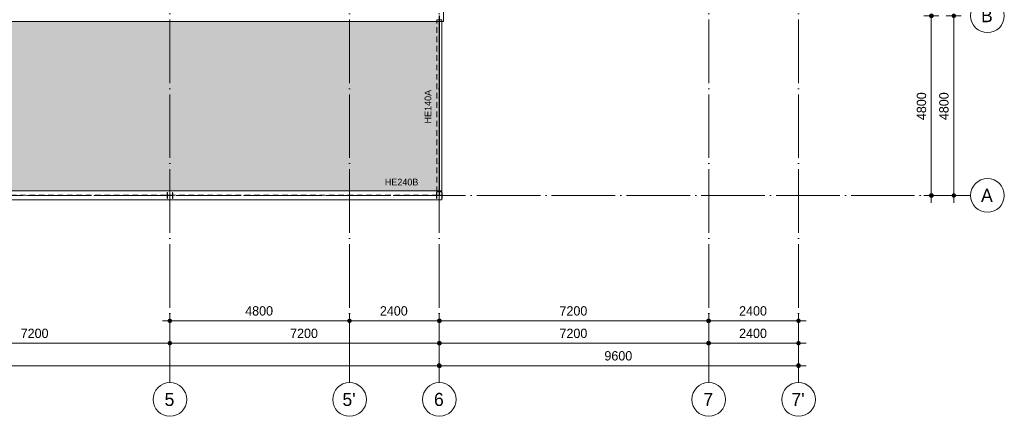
# Model space of a CAD drawing. Header units: millimetres. Extents: x -2900 to 56100, y -900 to 49332.
# Tile 8 of 15: x 29785 to 56100, y -900 to 9695. Entities that reach past the tile are written whole.
import ezdxf

# ---------------------------------------------------------------- set-up
doc = ezdxf.new("R2010")
doc.units = ezdxf.units.MM
for name, pattern in [('WSP_hartlijn', [800, 500, -100, 100, -100]), ('WSP_hhidden', [250, 150, -100]), ('WSP_stramienlijn', [2000, 1700, -150, 0, -150])]:
    doc.linetypes.add(name, pattern=pattern)
for name, color, linetype, lineweight in [('00_algemeen - hartlijn', 7, 'WSP_hartlijn', 13), ('00_maatvoering', 8, 'Continuous', 13), ('00_maatvoering-100', 8, 'Continuous', 13), ('07_stramien', 4, 'Continuous', 13), ('23_vloeren', 2, 'Continuous', 18), ('23_vloeren - hatch', 1, 'Continuous', 18), ('28_hoofddraagconstructies - kolommen en liggers', 1, 'Continuous', 13), ('28_hoofddraagconstructies - kolommen en liggers - staal', 1, 'Continuous', 13), ('28_hoofddraagconstructies - tags', 7, 'Continuous', 18)]:
    doc.layers.add(name, color=color, linetype=linetype, lineweight=lineweight)
doc.styles.add('Revittext', font='txt', dxfattribs={"height": 180})
doc.styles.add('Revittext_1', font='txt', dxfattribs={"height": 350})
doc.styles.add('Revittext_2', font='txt', dxfattribs={"height": 250})
doc.dimstyles.new('WSP_25_-_transparant', dxfattribs={"dimscale": 304.8, "dimtxt": 252.223969, "dimasz": 1.312336, "dimexe": 0.656168, "dimexo": 0.0625, "dimgap": 0.213255, "dimtad": 1, "dimdec": 0, "dimzin": 0, "dimdsep": 46, "dimtxsty": 'Revittext_2', "dimblk1": 'DOTSMALL', "dimblk2": 'DOTSMALL', "dimsah": 1, "dimcen": 0.09, "dimdle": 0.656168, "dimazin": 0, "dimtfac": 1, "dimtdec": 4, "dimtix": 1, "dimtmove": 0, "dimatfit": 3, "dimfxl": 0.656168, "dimfxlon": 1, "dimtvp": 1, "dimtolj": 1, "dimtzin": 0, "dimarcsym": 2})

# ---------------------------------------------------------------- blocks, each defined once
blk = doc.blocks.new('28_WSP_SF_staal - HE v21-0 - HE240B-1321288-1e verd - plot - 100')
at = {"layer": '00_algemeen - hartlijn'}
blk.add_line((-15633.25, 0), (15633.25, 0), dxfattribs=at)
blk = doc.blocks.new('28_WSP_SF_staal - STRIP v18-0 - RECT 80x10-1328414-1e verd - plot - 100')
at = {"layer": '28_hoofddraagconstructies - kolommen en liggers', "linetype": 'WSP_hhidden'}
for p, q in [((41005, 5135), (40995, 5135)), ((40995, 5091), (41005, 5091))]:
    blk.add_line(p, q, dxfattribs=at)
blk = doc.blocks.new('28_WSP_SF_staal - STRIP v18-0 - RECT 80x10-1328415-1e verd - plot - 100')
at = {"layer": '28_hoofddraagconstructies - kolommen en liggers', "linetype": 'WSP_hhidden'}
for p, q in [((41005, 9689), (40995, 9689)), ((40995, 9645), (41005, 9645))]:
    blk.add_line(p, q, dxfattribs=at)
blk = doc.blocks.new('28_WSP_SF_staal - STRIP v18-0 - RECT 80x10-1328416-1e verd - plot - 100')
at = {"layer": '28_hoofddraagconstructies - kolommen en liggers', "linetype": 'WSP_hhidden'}
for p, q in [((40995, 9688), (41005, 9688)), ((40995, 5012), (40995, 9688)), ((41005, 9688), (41005, 9650)), ((41005, 5012), (40995, 5012)), ((40995, 5012), (40995, 4998)), ((41005, 5120), (41005, 5012)), ((41005, 4998), (41005, 5012)), ((40995, 4998), (41005, 4998))]:
    blk.add_line(p, q, dxfattribs=at)
at = {"layer": '28_hoofddraagconstructies - kolommen en liggers - staal'}
blk.add_line((41005, 7359), (41005, 5120), dxfattribs=at)
blk = doc.blocks.new('28_WSP_SF_staal - STRIP v18-0 - RECT 80x10-1328403-1e verd - plot - 100')
at = {"layer": '28_hoofddraagconstructies - kolommen en liggers', "linetype": 'WSP_hhidden'}
for p, q in [((41005, 9800), (40995, 9800)), ((40995, 9800), (40995, 9786)), ((40995, 9786), (41005, 9786)), ((40995, 5092), (40995, 9786)), ((41005, 9786), (41005, 9800)), ((41005, 9786), (41005, 9650)), ((41005, 5092), (40995, 5092)), ((41005, 5120), (41005, 5092))]:
    blk.add_line(p, q, dxfattribs=at)
at = {"layer": '28_hoofddraagconstructies - kolommen en liggers - staal'}
blk.add_line((41005, 9650), (41005, 7359), dxfattribs=at)
blk = doc.blocks.new('28_WSP_SF_staal - HE v21-0 - HE140A-1328418-1e verd - plot - 100')
at = {"layer": '28_hoofddraagconstructies - kolommen en liggers', "linetype": 'WSP_hhidden'}
for p, q in [((-2307, -66), (-2307, 70)), ((-2307, 70), (2287, 70)), ((2287, 70), (2287, -70)), ((2287, -70), (2250, -70))]:
    blk.add_line(p, q, dxfattribs=at)
at = {"layer": '28_hoofddraagconstructies - kolommen en liggers - staal'}
for p, q in [((-2307, -70), (-2307, -66)), ((2250, -70), (-2307, -70))]:
    blk.add_line(p, q, dxfattribs=at)
blk = doc.blocks.new('Grid - Stramienbol 9_0mm-3500-1e verd - plot - 100')
at = {"layer": '07_stramien'}
blk.add_circle((0, 0), 4.5, dxfattribs=at)
blk = doc.blocks.new('DIMBLOCK30-1e verd - plot - 100')
at = {"layer": '00_maatvoering-100'}
h = blk.add_hatch(color=256, dxfattribs=at)
edge = h.paths.add_edge_path()
edge.add_arc((26600, 1052), 50, 0, 360)
h = blk.add_hatch(color=256, dxfattribs=at)
edge = h.paths.add_edge_path()
edge.add_arc((33800, 1052), 50, 0, 360)
for p, q in [((26600, 1252), (26600, 852)), ((26600, 1052), (26600, 1252)), ((33800, 1252), (33800, 852)), ((33800, 1052), (33800, 1252)), ((26600, 1052), (33800, 1052))]:
    blk.add_line(p, q, dxfattribs=at)
for centre in [(26600, 1052), (33800, 1052)]:
    blk.add_circle(centre, 50, dxfattribs=at)
at = {"layer": '00_maatvoering-100', "color": 0, "insert": (29812, 1441), "char_height": 250, "width": 931.29, "attachment_point": 1, "line_spacing_factor": 0.931288, "style": 'Revittext_2'}
blk.add_mtext('7200', dxfattribs=at)
blk = doc.blocks.new('_DotSmall')
at = {"color": 0, "linetype": 'ByBlock', "const_width": 0.5}
blk.add_lwpolyline([(-0.0625, 0, 1), (0.0625, 0, 1)], format="xyb", close=True, dxfattribs=at)
blk = doc.blocks.new('DIMBLOCK31-1e verd - plot - 100')
at = {"layer": '00_maatvoering-100'}
h = blk.add_hatch(color=256, dxfattribs=at)
edge = h.paths.add_edge_path()
edge.add_arc((33800, 1052), 50, 0, 360)
h = blk.add_hatch(color=256, dxfattribs=at)
edge = h.paths.add_edge_path()
edge.add_arc((41000, 1052), 50, 0, 360)
for p, q in [((33800, 1252), (33800, 852)), ((33800, 1052), (33800, 1252)), ((41000, 1252), (41000, 852)), ((41000, 1052), (41000, 1252)), ((33800, 1052), (41000, 1052))]:
    blk.add_line(p, q, dxfattribs=at)
for centre in [(33800, 1052), (41000, 1052)]:
    blk.add_circle(centre, 50, dxfattribs=at)
at = {"layer": '00_maatvoering-100', "color": 0, "insert": (37012, 1441), "char_height": 250, "width": 931.29, "attachment_point": 1, "line_spacing_factor": 0.931288, "style": 'Revittext_2'}
blk.add_mtext('7200', dxfattribs=at)
blk = doc.blocks.new('DIMBLOCK32-1e verd - plot - 100')
at = {"layer": '00_maatvoering-100'}
h = blk.add_hatch(color=256, dxfattribs=at)
edge = h.paths.add_edge_path()
edge.add_arc((41000, 1052), 50, 0, 360)
h = blk.add_hatch(color=256, dxfattribs=at)
edge = h.paths.add_edge_path()
edge.add_arc((48200, 1052), 50, 0, 360)
for p, q in [((41000, 1252), (41000, 852)), ((41000, 1052), (41000, 1252)), ((48200, 1252), (48200, 852)), ((48200, 1052), (48200, 1252)), ((41000, 1052), (48200, 1052))]:
    blk.add_line(p, q, dxfattribs=at)
for centre in [(41000, 1052), (48200, 1052)]:
    blk.add_circle(centre, 50, dxfattribs=at)
at = {"layer": '00_maatvoering-100', "color": 0, "insert": (44212, 1441), "char_height": 250, "width": 931.29, "attachment_point": 1, "line_spacing_factor": 0.931288, "style": 'Revittext_2'}
blk.add_mtext('7200', dxfattribs=at)
blk = doc.blocks.new('DIMBLOCK33-1e verd - plot - 100')
at = {"layer": '00_maatvoering-100'}
h = blk.add_hatch(color=256, dxfattribs=at)
edge = h.paths.add_edge_path()
edge.add_arc((48200, 1052), 50, 0, 360)
h = blk.add_hatch(color=256, dxfattribs=at)
edge = h.paths.add_edge_path()
edge.add_arc((50600, 1052), 50, 0, 360)
for p, q in [((48200, 1252), (48200, 852)), ((48200, 1052), (48200, 1252)), ((50600, 1252), (50600, 852)), ((50600, 1052), (50600, 1252)), ((48200, 1052), (50800, 1052))]:
    blk.add_line(p, q, dxfattribs=at)
for centre in [(48200, 1052), (50600, 1052)]:
    blk.add_circle(centre, 50, dxfattribs=at)
at = {"layer": '00_maatvoering-100', "color": 0, "insert": (49012, 1441), "char_height": 250, "width": 931.29, "attachment_point": 1, "line_spacing_factor": 0.931288, "style": 'Revittext_2'}
blk.add_mtext('2400', dxfattribs=at)
blk = doc.blocks.new('DIMBLOCK35-1e verd - plot - 100')
at = {"layer": '00_maatvoering-100'}
h = blk.add_hatch(color=256, dxfattribs=at)
edge = h.paths.add_edge_path()
edge.add_arc((9800, 452), 50, 0, 360)
h = blk.add_hatch(color=256, dxfattribs=at)
edge = h.paths.add_edge_path()
edge.add_arc((41000, 452), 50, 0, 360)
for p, q in [((9800, 652), (9800, 252)), ((9800, 452), (9800, 652)), ((41000, 652), (41000, 252)), ((41000, 452), (41000, 652)), ((9800, 452), (41000, 452))]:
    blk.add_line(p, q, dxfattribs=at)
for centre in [(9800, 452), (41000, 452)]:
    blk.add_circle(centre, 50, dxfattribs=at)
at = {"layer": '00_maatvoering-100', "color": 0, "insert": (24915, 841), "char_height": 250, "width": 1164.11, "attachment_point": 1, "line_spacing_factor": 0.931288, "style": 'Revittext_2'}
blk.add_mtext('31200', dxfattribs=at)
blk = doc.blocks.new('DIMBLOCK36-1e verd - plot - 100')
at = {"layer": '00_maatvoering-100'}
h = blk.add_hatch(color=256, dxfattribs=at)
edge = h.paths.add_edge_path()
edge.add_arc((41000, 452), 50, 0, 360)
h = blk.add_hatch(color=256, dxfattribs=at)
edge = h.paths.add_edge_path()
edge.add_arc((50600, 452), 50, 0, 360)
for p, q in [((41000, 652), (41000, 252)), ((41000, 452), (41000, 652)), ((50600, 652), (50600, 252)), ((50600, 452), (50600, 652)), ((41000, 452), (50800, 452))]:
    blk.add_line(p, q, dxfattribs=at)
for centre in [(41000, 452), (50600, 452)]:
    blk.add_circle(centre, 50, dxfattribs=at)
at = {"layer": '00_maatvoering-100', "color": 0, "insert": (45412, 841), "char_height": 250, "width": 931.29, "attachment_point": 1, "line_spacing_factor": 0.931288, "style": 'Revittext_2'}
blk.add_mtext('9600', dxfattribs=at)
blk = doc.blocks.new('DIMBLOCK39-1e verd - plot - 100')
at = {"layer": '00_maatvoering-100'}
h = blk.add_hatch(color=256, dxfattribs=at)
edge = h.paths.add_edge_path()
edge.add_arc((33800, 1652), 50, 0, 360)
h = blk.add_hatch(color=256, dxfattribs=at)
edge = h.paths.add_edge_path()
edge.add_arc((38600, 1652), 50, 0, 360)
for p, q in [((33800, 1852), (33800, 1452)), ((33800, 1652), (33800, 1852)), ((38600, 1852), (38600, 1452)), ((38600, 1652), (38600, 1852)), ((33600, 1652), (38600, 1652))]:
    blk.add_line(p, q, dxfattribs=at)
for centre in [(33800, 1652), (38600, 1652)]:
    blk.add_circle(centre, 50, dxfattribs=at)
at = {"layer": '00_maatvoering-100', "color": 0, "insert": (35812, 2041), "char_height": 250, "width": 931.29, "attachment_point": 1, "line_spacing_factor": 0.931288, "style": 'Revittext_2'}
blk.add_mtext('4800', dxfattribs=at)
blk = doc.blocks.new('DIMBLOCK40-1e verd - plot - 100')
at = {"layer": '00_maatvoering-100'}
h = blk.add_hatch(color=256, dxfattribs=at)
edge = h.paths.add_edge_path()
edge.add_arc((38600, 1652), 50, 0, 360)
h = blk.add_hatch(color=256, dxfattribs=at)
edge = h.paths.add_edge_path()
edge.add_arc((41000, 1652), 50, 0, 360)
for p, q in [((38600, 1852), (38600, 1452)), ((38600, 1652), (38600, 1852)), ((41000, 1852), (41000, 1452)), ((41000, 1652), (41000, 1852)), ((38600, 1652), (41200, 1652))]:
    blk.add_line(p, q, dxfattribs=at)
for centre in [(38600, 1652), (41000, 1652)]:
    blk.add_circle(centre, 50, dxfattribs=at)
at = {"layer": '00_maatvoering-100', "color": 0, "insert": (39412, 2041), "char_height": 250, "width": 931.29, "attachment_point": 1, "line_spacing_factor": 0.931288, "style": 'Revittext_2'}
blk.add_mtext('2400', dxfattribs=at)
blk = doc.blocks.new('DIMBLOCK41-1e verd - plot - 100')
at = {"layer": '00_maatvoering-100'}
h = blk.add_hatch(color=256, dxfattribs=at)
edge = h.paths.add_edge_path()
edge.add_arc((41000, 1652), 50, 0, 360)
h = blk.add_hatch(color=256, dxfattribs=at)
edge = h.paths.add_edge_path()
edge.add_arc((48200, 1652), 50, 0, 360)
for p, q in [((41000, 1852), (41000, 1452)), ((41000, 1652), (41000, 1852)), ((48200, 1852), (48200, 1452)), ((48200, 1652), (48200, 1852)), ((40800, 1652), (48200, 1652))]:
    blk.add_line(p, q, dxfattribs=at)
for centre in [(41000, 1652), (48200, 1652)]:
    blk.add_circle(centre, 50, dxfattribs=at)
at = {"layer": '00_maatvoering-100', "color": 0, "insert": (44212, 2041), "char_height": 250, "width": 931.29, "attachment_point": 1, "line_spacing_factor": 0.931288, "style": 'Revittext_2'}
blk.add_mtext('7200', dxfattribs=at)
blk = doc.blocks.new('DIMBLOCK42-1e verd - plot - 100')
at = {"layer": '00_maatvoering-100'}
h = blk.add_hatch(color=256, dxfattribs=at)
edge = h.paths.add_edge_path()
edge.add_arc((48200, 1652), 50, 0, 360)
h = blk.add_hatch(color=256, dxfattribs=at)
edge = h.paths.add_edge_path()
edge.add_arc((50600, 1652), 50, 0, 360)
for p, q in [((48200, 1852), (48200, 1452)), ((48200, 1652), (48200, 1852)), ((50600, 1852), (50600, 1452)), ((50600, 1652), (50600, 1852)), ((48200, 1652), (50800, 1652))]:
    blk.add_line(p, q, dxfattribs=at)
for centre in [(48200, 1652), (50600, 1652)]:
    blk.add_circle(centre, 50, dxfattribs=at)
at = {"layer": '00_maatvoering-100', "color": 0, "insert": (49012, 2041), "char_height": 250, "width": 931.29, "attachment_point": 1, "line_spacing_factor": 0.931288, "style": 'Revittext_2'}
blk.add_mtext('2400', dxfattribs=at)
blk = doc.blocks.new('DIMBLOCK49-1e verd - plot - 100')
at = {"layer": '00_maatvoering-100'}
h = blk.add_hatch(color=256, dxfattribs=at)
edge = h.paths.add_edge_path()
edge.add_arc((54149, 9800), 50, 0, 360)
h = blk.add_hatch(color=256, dxfattribs=at)
edge = h.paths.add_edge_path()
edge.add_arc((54149, 5000), 50, 0, 360)
for p, q in [((54349, 9800), (53949, 9800)), ((54149, 9800), (54149, 4800)), ((54149, 9800), (54349, 9800)), ((54349, 5000), (53949, 5000)), ((54149, 5000), (54349, 5000))]:
    blk.add_line(p, q, dxfattribs=at)
for centre in [(54149, 9800), (54149, 5000)]:
    blk.add_circle(centre, 50, dxfattribs=at)
at = {"layer": '00_maatvoering-100', "color": 0, "insert": (53760, 7012), "char_height": 250, "width": 931.29, "attachment_point": 1, "rotation": 90, "line_spacing_factor": 0.931288, "style": 'Revittext_2'}
blk.add_mtext('4800', dxfattribs=at)
blk = doc.blocks.new('DIMBLOCK52-1e verd - plot - 100')
at = {"layer": '00_maatvoering-100'}
h = blk.add_hatch(color=256, dxfattribs=at)
edge = h.paths.add_edge_path()
edge.add_arc((54749, 9800), 50, 0, 360)
h = blk.add_hatch(color=256, dxfattribs=at)
edge = h.paths.add_edge_path()
edge.add_arc((54749, 5000), 50, 0, 360)
for p, q in [((54949, 9800), (54549, 9800)), ((54749, 9800), (54749, 4800)), ((54749, 9800), (54949, 9800)), ((54949, 5000), (54549, 5000)), ((54749, 5000), (54949, 5000))]:
    blk.add_line(p, q, dxfattribs=at)
for centre in [(54749, 9800), (54749, 5000)]:
    blk.add_circle(centre, 50, dxfattribs=at)
at = {"layer": '00_maatvoering-100', "color": 0, "insert": (54360, 7012), "char_height": 250, "width": 931.29, "attachment_point": 1, "rotation": 90, "line_spacing_factor": 0.931288, "style": 'Revittext_2'}
blk.add_mtext('4800', dxfattribs=at)

msp = doc.modelspace()

# ---------------------------------------------------------------- hatches: boundary and pattern name
at = {"layer": '23_vloeren - hatch'}
h = msp.add_hatch(color=256, dxfattribs=at)
h.paths.add_polyline_path([(9800, 5120), (41000, 5120), (41000, 9650), (9800, 9650), (9800, 9165.6)])
h.paths.add_polyline_path([(23165.8, 8194.1), (23126.9, 8199.2), (23090.8, 8214.2), (23059.7, 8238), (23035.8, 8269.1), (23020.9, 8305.2), (23015.8, 8344.1), (23020.9, 8382.9), (23035.8, 8419.1), (23059.7, 8450.1), (23090.8, 8474), (23126.9, 8489), (23165.8, 8494.1), (23204.6, 8489), (23240.8, 8474), (23271.8, 8450.1), (23295.7, 8419.1), (23310.6, 8382.9), (23315.8, 8344.1), (23310.6, 8305.2), (23295.7, 8269.1), (23271.8, 8238), (23240.8, 8214.2), (23204.6, 8199.2)])
h.paths.add_polyline_path([(20425.8, 8194.1), (20386.9, 8199.2), (20350.8, 8214.2), (20319.7, 8238), (20295.8, 8269.1), (20280.9, 8305.2), (20275.8, 8344.1), (20280.9, 8382.9), (20295.8, 8419.1), (20319.7, 8450.1), (20350.8, 8474), (20386.9, 8489), (20425.8, 8494.1), (20464.6, 8489), (20500.8, 8474), (20531.8, 8450.1), (20555.7, 8419.1), (20570.6, 8382.9), (20575.8, 8344.1), (20570.6, 8305.2), (20555.7, 8269.1), (20531.8, 8238), (20500.8, 8214.2), (20464.6, 8199.2)])
h.paths.add_polyline_path([(40259.3, 9950), (41000, 9950), (41000, 14460), (9800, 14460), (9800, 9950), (39905, 9950)])
h.paths.add_polyline_path([(40967.7, 14740), (41000, 14740), (41000, 19260), (9950, 19260), (9950, 14740), (40613.5, 14740)])

# ---------------------------------------------------------------- linework, layer by layer
at = {"layer": '07_stramien', "linetype": 'WSP_stramienlijn'}
for p, q in [((33800, 0), (33800, 48432.3)), ((38600, 0), (38600, 48432.3)), ((41000, 0), (41000, 48432.3)), ((48200, 0), (48200, 48432.3)), ((50600, 0), (50600, 48432.3)), ((-2000, 5000), (55200, 5000))]:
    msp.add_line(p, q, dxfattribs=at)
at = {"layer": '23_vloeren', "linetype": 'WSP_hhidden', "lineweight": 13}
for p, q in [((41000, 9794.5), (41000, 9650)), ((9800, 5005), (41000, 5005)), ((41000, 5005), (41000, 5120))]:
    msp.add_line(p, q, dxfattribs=at)
at = {"layer": '23_vloeren'}
for p, q in [((41000, 9650), (9800, 9650)), ((41000, 5120), (41000, 9650))]:
    msp.add_line(p, q, dxfattribs=at)
at = {"layer": '28_hoofddraagconstructies - kolommen en liggers', "linetype": 'WSP_hhidden'}
for p, q in [((33733, 5080), (33724, 5080)), ((33724, 5080), (33724, 4920)), ((33733, 5018), (33733, 5080)), ((33852, 5003), (33748, 5003)), ((33876, 5080), (33867, 5080)), ((33867, 5080), (33867, 5018)), ((33876, 4920), (33876, 5080)), ((40933, 5080), (40924, 5080)), ((40924, 5080), (40924, 4920)), ((40933, 5018), (40933, 5080)), ((41052, 5003), (40948, 5003)), ((33724, 4920), (33733, 4920)), ((33733, 4920), (33733, 4982)), ((33748, 4997), (33852, 4997)), ((33867, 4982), (33867, 4920)), ((33867, 4920), (33876, 4920)), ((40924, 4920), (40933, 4920)), ((40933, 4920), (40933, 4982)), ((40948, 4997), (41052, 4997))]:
    msp.add_line(p, q, dxfattribs=at)
for centre, start, end in [((33748, 5018), 180, 240), ((33748, 5018), 240.59287, 270), ((33852, 5018), 270, 299.40713), ((33852, 5018), 300, 0), ((40948, 5018), 180, 240), ((40948, 5018), 240.59287, 270), ((41052, 5018), 270, 344.61465), ((33748, 4982), 90, 180), ((33852, 4982), 0, 90), ((40948, 4982), 90, 180), ((41052, 4982), 15.38535, 90)]:
    msp.add_arc(centre, 15, start, end, dxfattribs=at)
at = {"layer": '28_hoofddraagconstructies - kolommen en liggers - staal'}
for p, q in [((41110, 9950), (41110, 9650)), ((41000, 9650), (9800, 9650)), ((41110, 9650), (41000, 9650)), ((9800, 5120), (41066.5, 5120)), ((41066.5, 5120), (41066.5, 4880)), ((41076, 5080), (41067, 5080)), ((41067, 5080), (41067, 5018)), ((41076, 4920), (41076, 5080)), ((41066.5, 4880), (9800, 4880)), ((41067, 4982), (41067, 4920)), ((41067, 4920), (41076, 4920))]:
    msp.add_line(p, q, dxfattribs=at)
for centre, start, end in [((41052, 5018), 346.78205, 0), ((41052, 4982), 0, 13.21795)]:
    msp.add_arc(centre, 15, start, end, dxfattribs=at)

# ---------------------------------------------------------------- block references
at = {"layer": '00_algemeen - hartlijn', "rotation": 180}
msp.add_blockref('28_WSP_SF_staal - HE v21-0 - HE240B-1321288-1e verd - plot - 100', (25433.3, 5000), dxfattribs=at)
at = {"layer": '07_stramien', "xscale": 99.99999999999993, "yscale": 99.99999999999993, "zscale": 99.99999999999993, "rotation": 269.9999999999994}
for p in [(55650, 9800), (55650, 5000)]:
    msp.add_blockref('Grid - Stramienbol 9_0mm-3500-1e verd - plot - 100', p, dxfattribs=at)
at = {"layer": '07_stramien', "xscale": 99.99999999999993, "yscale": 99.99999999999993, "zscale": 99.99999999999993}
for p in [(33800, -450), (38600, -450), (41000, -450), (48200, -450), (50600, -450)]:
    msp.add_blockref('Grid - Stramienbol 9_0mm-3500-1e verd - plot - 100', p, dxfattribs=at)
at = {"layer": '28_hoofddraagconstructies - kolommen en liggers', "linetype": 'WSP_hhidden'}
for name in ['28_WSP_SF_staal - STRIP v18-0 - RECT 80x10-1328403-1e verd - plot - 100', '28_WSP_SF_staal - STRIP v18-0 - RECT 80x10-1328415-1e verd - plot - 100', '28_WSP_SF_staal - STRIP v18-0 - RECT 80x10-1328416-1e verd - plot - 100', '28_WSP_SF_staal - STRIP v18-0 - RECT 80x10-1328414-1e verd - plot - 100']:
    msp.add_blockref(name, (0, 0), dxfattribs=at)
at = {"layer": '28_hoofddraagconstructies - kolommen en liggers', "linetype": 'WSP_hhidden', "rotation": 89.9999999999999}
msp.add_blockref('28_WSP_SF_staal - HE v21-0 - HE140A-1328418-1e verd - plot - 100', (41000, 7400), dxfattribs=at)

# ---------------------------------------------------------------- texts
at = {"layer": '07_stramien', "char_height": 350, "attachment_point": 1, "style": 'Revittext_1'}
for s, insert, width in [('B', (55478.9, 9978.3), 400.844), ('A', (55478.9, 5178.3), 400.844), ("5'", (38411.4, -274.4), 448.945), ("7'", (50411.4, -274.4), 448.945), ('5', (33657.4, -274.4), 336.709), ('6', (40857.4, -274.4), 336.709), ('7', (48057.4, -274.4), 336.709)]:
    msp.add_mtext(s, dxfattribs=dict(at, insert=insert, width=width))
at = {"layer": '28_hoofddraagconstructies - tags', "lineweight": 13, "insert": (40605.1, 6923.3), "char_height": 180, "width": 1122.362, "attachment_point": 1, "rotation": 90, "style": 'Revittext'}
msp.add_mtext('HE140A', dxfattribs=at)
at = {"layer": '28_hoofddraagconstructies - tags', "lineweight": 13, "insert": (39543.1, 5446.1), "char_height": 180, "width": 1122.362, "attachment_point": 1, "style": 'Revittext'}
msp.add_mtext('HE240B', dxfattribs=at)

# ---------------------------------------------------------------- dimensions: what is measured, and where the dimension line sits
at = {"layer": '00_maatvoering'}
for base, p1, p2, picture, middle in [((54148.7, 5000), (54348.7, 9800), (54348.7, 5000), 'DIMBLOCK49-1e verd - plot - 100', (53956, 7400)), ((54748.7, 5000), (54948.7, 9800), (54948.7, 5000), 'DIMBLOCK52-1e verd - plot - 100', (54556, 7400))]:
    dim = msp.add_linear_dim(base=base, p1=p1, p2=p2, angle=90, dimstyle='WSP_25_-_transparant', override={"dimpost": '<>', "dimfxl": 4800}, dxfattribs=at)
    dim.commit()
    dim.dimension.update_dxf_attribs({"geometry": picture, "text_midpoint": middle})
for base, p1, p2, override, picture, middle in [((38600, 1652.2), (33800, 1852.2), (38600, 1852.2), {"dimpost": '<>', "dimfxl": 4800}, 'DIMBLOCK39-1e verd - plot - 100', (36200, 1844.9)), ((41000, 1652.2), (38600, 1852.2), (41000, 1852.2), {"dimpost": '<>', "dimfxl": 2400}, 'DIMBLOCK40-1e verd - plot - 100', (39800, 1844.9)), ((48200, 1652.2), (41000, 1852.2), (48200, 1852.2), {"dimpost": '<>', "dimfxl": 7200}, 'DIMBLOCK41-1e verd - plot - 100', (44600, 1844.9)), ((50600, 1652.2), (48200, 1852.2), (50600, 1852.2), {"dimpost": '<>', "dimfxl": 2400}, 'DIMBLOCK42-1e verd - plot - 100', (49400, 1844.9)), ((33800, 1052.2), (26600, 1252.2), (33800, 1252.2), {"dimpost": '<>', "dimfxl": 7200}, 'DIMBLOCK30-1e verd - plot - 100', (30200, 1244.9)), ((41000, 1052.2), (33800, 1252.2), (41000, 1252.2), {"dimpost": '<>', "dimfxl": 7200}, 'DIMBLOCK31-1e verd - plot - 100', (37400, 1244.9)), ((48200, 1052.2), (41000, 1252.2), (48200, 1252.2), {"dimpost": '<>', "dimfxl": 7200}, 'DIMBLOCK32-1e verd - plot - 100', (44600, 1244.9)), ((50600, 1052.2), (48200, 1252.2), (50600, 1252.2), {"dimpost": '<>', "dimfxl": 2400}, 'DIMBLOCK33-1e verd - plot - 100', (49400, 1244.9)), ((41000, 452.2), (9800, 652.2), (41000, 652.2), {"dimpost": '<>', "dimfxl": 31200}, 'DIMBLOCK35-1e verd - plot - 100', (25400, 644.9)), ((50600, 452.2), (41000, 652.2), (50600, 652.2), {"dimpost": '<>', "dimfxl": 9600}, 'DIMBLOCK36-1e verd - plot - 100', (45800, 644.9))]:
    dim = msp.add_linear_dim(base=base, p1=p1, p2=p2, dimstyle='WSP_25_-_transparant', override=override, dxfattribs=at)
    dim.commit()
    dim.dimension.update_dxf_attribs({"geometry": picture, "text_midpoint": middle})

doc.saveas('drawing.dxf')
